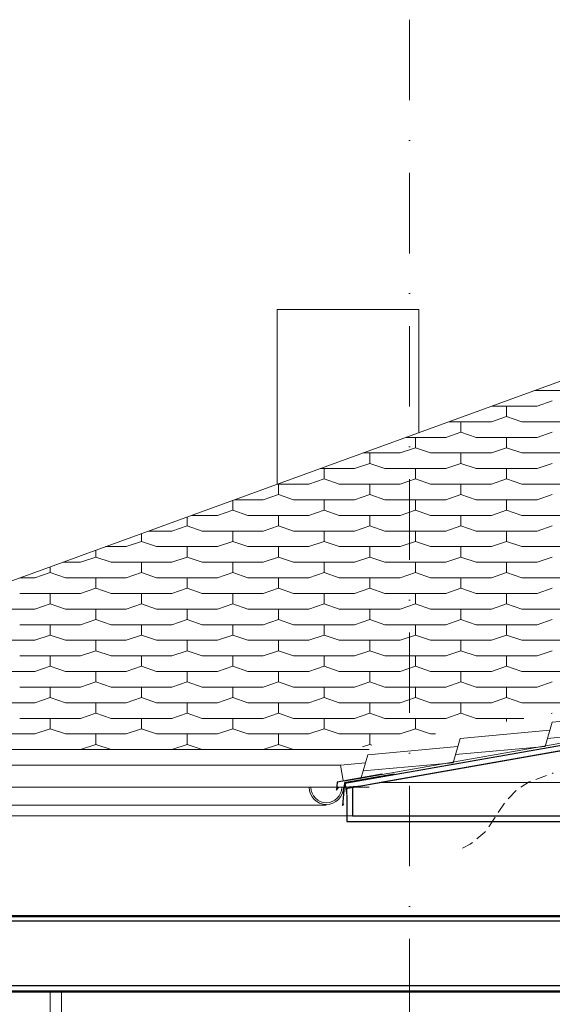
# Model space of a CAD drawing. Header units: centimetres. Extents: x -43488 to -10641, y 2063 to 22960.
# Tile 43 of 72: x -37720 to -37487, y 8616 to 9047. Entities that reach past the tile are written whole.
import ezdxf

# ---------------------------------------------------------------- set-up
doc = ezdxf.new("R2010")
doc.units = ezdxf.units.CM
doc.header["$MEASUREMENT"] = 0
doc.linetypes.add('Kreski i kropki', pattern=[67.027776, 35.277777, -17.638888, 0, -14.111111])
doc.linetypes.add('Przerywana BARDZO DROBNA', pattern=[7.5, 5, -2.5])
for name, color, linetype, lineweight, true_color in [('!kratownica_Nr_pióra__6', 7, 'Continuous', 18, 0x3fa3ff), ('!osie_Nr_pióra__6', 7, 'Continuous', 18, 0x3fa3ff), ('@Dachy_Nr_pióra__8', 7, 'Continuous', 13, 0x42bda7), ('@rynny_Nr_pióra__6', 7, 'Continuous', 18, 0x3fa3ff), ('B05 wyposażenie wod-kan_Nr_pióra__6', 7, 'Continuous', 18, 0x3fa3ff), ('Dachy_Nr_pióra__6', 7, 'Continuous', 18, 0x3fa3ff), ('Krzywe_Nr_pióra__6', 7, 'Continuous', 18, 0x3fa3ff), ('Otoczenie i krajobraz_Nr_pióra__4', 7, 'Continuous', 25, 0x31fd59), ('Podłogi_Nr_pióra__4', 7, 'Continuous', 25, 0x31fd59), ('Słupy_Nr_pióra__6', 7, 'Continuous', 18, 0x3fa3ff), ('Ściany zewnętrzne_Nr_pióra__4', 7, 'Continuous', 25, 0x31fd59), ('Ściany zewnętrzne_Nr_pióra__5', 7, 'Continuous', 20, 0xfc3c2c), ('Ściany zewnętrzne_Nr_pióra__6', 7, 'Continuous', 18, 0x3fa3ff)]:
    doc.layers.add(name, color=color, linetype=linetype, lineweight=lineweight, true_color=true_color)
for name, color, linetype, lineweight in [('Podłogi_Nr_pióra__1', 8, 'Continuous', 50), ('Ściany zewnętrzne_Nr_pióra__1', 8, 'Continuous', 50), ('Ściany zewnętrzne_Nr_pióra__10', 1, 'Continuous', 0)]:
    doc.layers.add(name, color=color, linetype=linetype, lineweight=lineweight)
doc.linetypes.add('izolacja 1_50', pattern='A,0,[1,Janisz._Ochraniew_DACH i KLIMA_V21.Shx,S=0.31746,R=0,X=0,Y=0],-40,0', length=40)

msp = doc.modelspace()

# ---------------------------------------------------------------- linework, layer by layer
at = {"layer": '!kratownica_Nr_pióra__6', "color": 161, "linetype": 'Continuous', "lineweight": 18, "true_color": 0x3fa3ff}
for points in [[(-37562.53, 8712.98), (-37513.58, 8712.98), (-37464.63, 8712.98), (-36884.24, 8815.31), (-36885.71, 8823.69), (-36887.19, 8832.06)], [(-36887.55, 8698.48), (-36887.55, 8705.73), (-36887.55, 8712.98), (-37562.53, 8712.98), (-37576.71, 8710.48), (-37576.71, 8698.48)]]:
    msp.add_lwpolyline(points, close=True, dxfattribs=at)
at = {"layer": '!osie_Nr_pióra__6', "color": 161, "linetype": 'Kreski i kropki', "lineweight": 18, "true_color": 0x3fa3ff}
msp.add_line((-37549.21, 9047.3), (-37549.21, 8191.44), dxfattribs=at)
at = {"layer": '@Dachy_Nr_pióra__8', "color": 135, "linetype": 'Continuous', "lineweight": 13, "true_color": 0x42bda7}
for p, q in [((-36787.94, 8849.73), (-37577.23, 8710.39)), ((-37577.23, 8710.39), (-37576.71, 8707.43))]:
    msp.add_line(p, q, dxfattribs=at)
at = {"layer": '@rynny_Nr_pióra__6', "color": 161, "linetype": 'Continuous', "lineweight": 18, "true_color": 0x3fa3ff}
msp.add_line((-37593.22, 8710.95), (-37578.22, 8710.95), dxfattribs=at)
at = {"layer": 'B05 wyposażenie wod-kan_Nr_pióra__6', "color": 161, "linetype": 'Continuous', "lineweight": 18, "true_color": 0x3fa3ff}
for radius in [7.5, 6.75]:
    msp.add_arc((-37585.72, 8710.95), radius, 180, 0, dxfattribs=at)
at = {"layer": 'Dachy_Nr_pióra__6', "color": 161, "linetype": 'Continuous', "lineweight": 18, "true_color": 0x3fa3ff}
for p, q in [((-37399.21, 8919.47), (-37926.71, 8727.48)), ((-37494.45, 8884.81), (-37473.38, 8884.81)), ((-37493.38, 8877.97), (-37486.71, 8880.25)), ((-37513.25, 8877.97), (-37493.38, 8877.97)), ((-37506.71, 8873.41), (-37506.71, 8877.97)), ((-37532.04, 8871.13), (-37513.38, 8871.13)), ((-37526.71, 8866.57), (-37526.71, 8871.13)), ((-37513.38, 8871.13), (-37506.71, 8873.41)), ((-37506.71, 8873.41), (-37500.04, 8871.13)), ((-37500.04, 8871.13), (-37473.38, 8871.13)), ((-37533.38, 8864.29), (-37526.71, 8866.57)), ((-37526.71, 8866.57), (-37520.04, 8864.29)), ((-37493.38, 8864.29), (-37486.71, 8866.57)), ((-37550.83, 8864.29), (-37533.38, 8864.29)), ((-37546.71, 8859.73), (-37546.71, 8864.29)), ((-37520.04, 8864.29), (-37493.38, 8864.29)), ((-37506.71, 8859.73), (-37506.71, 8864.29)), ((-37553.38, 8857.45), (-37546.71, 8859.73)), ((-37546.71, 8859.73), (-37540.04, 8857.45)), ((-37513.38, 8857.45), (-37506.71, 8859.73)), ((-37506.71, 8859.73), (-37500.04, 8857.45)), ((-37569.63, 8857.45), (-37553.38, 8857.45)), ((-37566.71, 8852.89), (-37566.71, 8857.45)), ((-37540.04, 8857.45), (-37513.38, 8857.45)), ((-37526.71, 8852.89), (-37526.71, 8857.45)), ((-37500.04, 8857.45), (-37473.38, 8857.45)), ((-37588.42, 8850.61), (-37573.38, 8850.61)), ((-37586.71, 8846.05), (-37586.71, 8850.61)), ((-37573.38, 8850.61), (-37566.71, 8852.89)), ((-37566.71, 8852.89), (-37560.04, 8850.61)), ((-37560.04, 8850.61), (-37533.38, 8850.61)), ((-37546.71, 8846.05), (-37546.71, 8850.61)), ((-37533.38, 8850.61), (-37526.71, 8852.89)), ((-37526.71, 8852.89), (-37520.04, 8850.61)), ((-37520.04, 8850.61), (-37493.38, 8850.61)), ((-37506.71, 8846.05), (-37506.71, 8850.61)), ((-37493.38, 8850.61), (-37486.71, 8852.89)), ((-37593.38, 8843.77), (-37586.71, 8846.05)), ((-37586.71, 8846.05), (-37580.04, 8843.77)), ((-37553.38, 8843.77), (-37546.71, 8846.05)), ((-37546.71, 8846.05), (-37540.04, 8843.77)), ((-37513.38, 8843.77), (-37506.71, 8846.05)), ((-37506.71, 8846.05), (-37500.04, 8843.77)), ((-37607.21, 8843.77), (-37593.38, 8843.77)), ((-37606.71, 8839.21), (-37606.71, 8843.77)), ((-37580.04, 8843.77), (-37553.38, 8843.77)), ((-37566.71, 8839.21), (-37566.71, 8843.77)), ((-37540.04, 8843.77), (-37513.38, 8843.77)), ((-37526.71, 8839.21), (-37526.71, 8843.77)), ((-37500.04, 8843.77), (-37473.38, 8843.77)), ((-37626.71, 8832.37), (-37626.71, 8836.67)), ((-37626.01, 8836.93), (-37613.38, 8836.93)), ((-37613.38, 8836.93), (-37606.71, 8839.21)), ((-37606.71, 8839.21), (-37600.04, 8836.93)), ((-37600.04, 8836.93), (-37573.38, 8836.93)), ((-37586.71, 8832.37), (-37586.71, 8836.93)), ((-37573.38, 8836.93), (-37566.71, 8839.21)), ((-37566.71, 8839.21), (-37560.04, 8836.93)), ((-37560.04, 8836.93), (-37533.38, 8836.93)), ((-37546.71, 8832.37), (-37546.71, 8836.93)), ((-37533.38, 8836.93), (-37526.71, 8839.21)), ((-37526.71, 8839.21), (-37520.04, 8836.93)), ((-37520.04, 8836.93), (-37493.38, 8836.93)), ((-37506.71, 8832.37), (-37506.71, 8836.93)), ((-37493.38, 8836.93), (-37486.71, 8839.21)), ((-37633.38, 8830.09), (-37626.71, 8832.37)), ((-37626.71, 8832.37), (-37620.04, 8830.09)), ((-37593.38, 8830.09), (-37586.71, 8832.37)), ((-37586.71, 8832.37), (-37580.04, 8830.09)), ((-37553.38, 8830.09), (-37546.71, 8832.37)), ((-37546.71, 8832.37), (-37540.04, 8830.09)), ((-37513.38, 8830.09), (-37506.71, 8832.37)), ((-37506.71, 8832.37), (-37500.04, 8830.09)), ((-37646.71, 8825.53), (-37646.71, 8829.39)), ((-37644.8, 8830.09), (-37633.38, 8830.09)), ((-37620.04, 8830.09), (-37593.38, 8830.09)), ((-37606.71, 8825.53), (-37606.71, 8830.09)), ((-37580.04, 8830.09), (-37553.38, 8830.09)), ((-37566.71, 8825.53), (-37566.71, 8830.09)), ((-37540.04, 8830.09), (-37513.38, 8830.09)), ((-37526.71, 8825.53), (-37526.71, 8830.09)), ((-37500.04, 8830.09), (-37473.38, 8830.09)), ((-37663.6, 8823.25), (-37653.38, 8823.25)), ((-37653.38, 8823.25), (-37646.71, 8825.53)), ((-37646.71, 8825.53), (-37640.04, 8823.25)), ((-37640.04, 8823.25), (-37613.38, 8823.25)), ((-37626.71, 8818.68), (-37626.71, 8823.25)), ((-37613.38, 8823.25), (-37606.71, 8825.53)), ((-37606.71, 8825.53), (-37600.04, 8823.25)), ((-37600.04, 8823.25), (-37573.38, 8823.25)), ((-37586.71, 8818.68), (-37586.71, 8823.25)), ((-37573.38, 8823.25), (-37566.71, 8825.53)), ((-37566.71, 8825.53), (-37560.04, 8823.25)), ((-37560.04, 8823.25), (-37533.38, 8823.25)), ((-37546.71, 8818.68), (-37546.71, 8823.25)), ((-37533.38, 8823.25), (-37526.71, 8825.53)), ((-37526.71, 8825.53), (-37520.04, 8823.25)), ((-37520.04, 8823.25), (-37493.38, 8823.25)), ((-37506.71, 8818.68), (-37506.71, 8823.25)), ((-37493.38, 8823.25), (-37486.71, 8825.53)), ((-37673.38, 8816.4), (-37666.71, 8818.68)), ((-37666.71, 8818.68), (-37666.71, 8822.11)), ((-37666.71, 8818.68), (-37660.04, 8816.4)), ((-37633.38, 8816.4), (-37626.71, 8818.68)), ((-37626.71, 8818.68), (-37620.04, 8816.4)), ((-37593.38, 8816.4), (-37586.71, 8818.68)), ((-37586.71, 8818.68), (-37580.04, 8816.4)), ((-37553.38, 8816.4), (-37546.71, 8818.68)), ((-37546.71, 8818.68), (-37540.04, 8816.4)), ((-37513.38, 8816.4), (-37506.71, 8818.68)), ((-37506.71, 8818.68), (-37500.04, 8816.4)), ((-37686.71, 8811.84), (-37686.71, 8814.83)), ((-37682.39, 8816.4), (-37673.38, 8816.4)), ((-37660.04, 8816.4), (-37633.38, 8816.4)), ((-37646.71, 8811.84), (-37646.71, 8816.4)), ((-37620.04, 8816.4), (-37593.38, 8816.4)), ((-37606.71, 8811.84), (-37606.71, 8816.4)), ((-37580.04, 8816.4), (-37553.38, 8816.4)), ((-37566.71, 8811.84), (-37566.71, 8816.4)), ((-37540.04, 8816.4), (-37513.38, 8816.4)), ((-37526.71, 8811.84), (-37526.71, 8816.4)), ((-37500.04, 8816.4), (-37473.38, 8816.4)), ((-37693.38, 8809.56), (-37686.71, 8811.84)), ((-37686.71, 8811.84), (-37680.04, 8809.56)), ((-37653.38, 8809.56), (-37646.71, 8811.84)), ((-37646.71, 8811.84), (-37640.04, 8809.56)), ((-37613.38, 8809.56), (-37606.71, 8811.84)), ((-37606.71, 8811.84), (-37600.04, 8809.56)), ((-37573.38, 8809.56), (-37566.71, 8811.84)), ((-37566.71, 8811.84), (-37560.04, 8809.56)), ((-37533.38, 8809.56), (-37526.71, 8811.84)), ((-37526.71, 8811.84), (-37520.04, 8809.56)), ((-37493.38, 8809.56), (-37486.71, 8811.84)), ((-37706.71, 8805), (-37706.71, 8807.55)), ((-37701.18, 8809.56), (-37693.38, 8809.56)), ((-37680.04, 8809.56), (-37653.38, 8809.56)), ((-37666.71, 8805), (-37666.71, 8809.56)), ((-37640.04, 8809.56), (-37613.38, 8809.56)), ((-37626.71, 8805), (-37626.71, 8809.56)), ((-37600.04, 8809.56), (-37573.38, 8809.56)), ((-37586.71, 8805), (-37586.71, 8809.56)), ((-37560.04, 8809.56), (-37533.38, 8809.56)), ((-37546.71, 8805), (-37546.71, 8809.56)), ((-37520.04, 8809.56), (-37493.38, 8809.56)), ((-37506.71, 8805), (-37506.71, 8809.56)), ((-37719.98, 8802.72), (-37713.38, 8802.72)), ((-37713.38, 8802.72), (-37706.71, 8805)), ((-37706.71, 8805), (-37700.04, 8802.72)), ((-37700.04, 8802.72), (-37673.38, 8802.72)), ((-37686.71, 8798.16), (-37686.71, 8802.72)), ((-37673.38, 8802.72), (-37666.71, 8805)), ((-37666.71, 8805), (-37660.04, 8802.72)), ((-37660.04, 8802.72), (-37633.38, 8802.72)), ((-37646.71, 8798.16), (-37646.71, 8802.72)), ((-37633.38, 8802.72), (-37626.71, 8805)), ((-37626.71, 8805), (-37620.04, 8802.72)), ((-37620.04, 8802.72), (-37593.38, 8802.72)), ((-37606.71, 8798.16), (-37606.71, 8802.72)), ((-37593.38, 8802.72), (-37586.71, 8805)), ((-37586.71, 8805), (-37580.04, 8802.72)), ((-37580.04, 8802.72), (-37553.38, 8802.72)), ((-37566.71, 8798.16), (-37566.71, 8802.72)), ((-37553.38, 8802.72), (-37546.71, 8805)), ((-37546.71, 8805), (-37540.04, 8802.72)), ((-37540.04, 8802.72), (-37513.38, 8802.72)), ((-37526.71, 8798.16), (-37526.71, 8802.72)), ((-37513.38, 8802.72), (-37506.71, 8805)), ((-37506.71, 8805), (-37500.04, 8802.72)), ((-37500.04, 8802.72), (-37473.38, 8802.72)), ((-37693.38, 8795.88), (-37686.71, 8798.16)), ((-37686.71, 8798.16), (-37680.04, 8795.88)), ((-37653.38, 8795.88), (-37646.71, 8798.16)), ((-37646.71, 8798.16), (-37640.04, 8795.88)), ((-37613.38, 8795.88), (-37606.71, 8798.16)), ((-37606.71, 8798.16), (-37600.04, 8795.88)), ((-37573.38, 8795.88), (-37566.71, 8798.16)), ((-37566.71, 8798.16), (-37560.04, 8795.88)), ((-37533.38, 8795.88), (-37526.71, 8798.16)), ((-37526.71, 8798.16), (-37520.04, 8795.88)), ((-37493.38, 8795.88), (-37486.71, 8798.16)), ((-37720.04, 8795.88), (-37693.38, 8795.88)), ((-37706.71, 8791.32), (-37706.71, 8795.88)), ((-37680.04, 8795.88), (-37653.38, 8795.88)), ((-37666.71, 8791.32), (-37666.71, 8795.88)), ((-37640.04, 8795.88), (-37613.38, 8795.88)), ((-37626.71, 8791.32), (-37626.71, 8795.88)), ((-37600.04, 8795.88), (-37573.38, 8795.88)), ((-37586.71, 8791.32), (-37586.71, 8795.88)), ((-37560.04, 8795.88), (-37533.38, 8795.88)), ((-37546.71, 8791.32), (-37546.71, 8795.88)), ((-37520.04, 8795.88), (-37493.38, 8795.88)), ((-37506.71, 8791.32), (-37506.71, 8795.88)), ((-37740.04, 8789.04), (-37713.38, 8789.04)), ((-37713.38, 8789.04), (-37706.71, 8791.32)), ((-37706.71, 8791.32), (-37700.04, 8789.04)), ((-37700.04, 8789.04), (-37673.38, 8789.04)), ((-37686.71, 8784.48), (-37686.71, 8789.04)), ((-37673.38, 8789.04), (-37666.71, 8791.32)), ((-37666.71, 8791.32), (-37660.04, 8789.04)), ((-37660.04, 8789.04), (-37633.38, 8789.04)), ((-37646.71, 8784.48), (-37646.71, 8789.04)), ((-37633.38, 8789.04), (-37626.71, 8791.32)), ((-37626.71, 8791.32), (-37620.04, 8789.04)), ((-37620.04, 8789.04), (-37593.38, 8789.04)), ((-37606.71, 8784.48), (-37606.71, 8789.04)), ((-37593.38, 8789.04), (-37586.71, 8791.32)), ((-37586.71, 8791.32), (-37580.04, 8789.04)), ((-37580.04, 8789.04), (-37553.38, 8789.04)), ((-37566.71, 8784.48), (-37566.71, 8789.04)), ((-37553.38, 8789.04), (-37546.71, 8791.32)), ((-37546.71, 8791.32), (-37540.04, 8789.04)), ((-37540.04, 8789.04), (-37513.38, 8789.04)), ((-37526.71, 8784.48), (-37526.71, 8789.04)), ((-37513.38, 8789.04), (-37506.71, 8791.32)), ((-37506.71, 8791.32), (-37500.04, 8789.04)), ((-37500.04, 8789.04), (-37473.38, 8789.04)), ((-37693.38, 8782.2), (-37686.71, 8784.48)), ((-37686.71, 8784.48), (-37680.04, 8782.2)), ((-37653.38, 8782.2), (-37646.71, 8784.48)), ((-37646.71, 8784.48), (-37640.04, 8782.2)), ((-37613.38, 8782.2), (-37606.71, 8784.48)), ((-37606.71, 8784.48), (-37600.04, 8782.2)), ((-37573.38, 8782.2), (-37566.71, 8784.48)), ((-37566.71, 8784.48), (-37560.04, 8782.2)), ((-37533.38, 8782.2), (-37526.71, 8784.48)), ((-37526.71, 8784.48), (-37520.04, 8782.2)), ((-37493.38, 8782.2), (-37486.71, 8784.48)), ((-37720.04, 8782.2), (-37693.38, 8782.2)), ((-37706.71, 8777.64), (-37706.71, 8782.2)), ((-37680.04, 8782.2), (-37653.38, 8782.2)), ((-37666.71, 8777.64), (-37666.71, 8782.2)), ((-37640.04, 8782.2), (-37613.38, 8782.2)), ((-37626.71, 8777.64), (-37626.71, 8782.2)), ((-37600.04, 8782.2), (-37573.38, 8782.2)), ((-37586.71, 8777.64), (-37586.71, 8782.2)), ((-37560.04, 8782.2), (-37533.38, 8782.2)), ((-37546.71, 8777.64), (-37546.71, 8782.2)), ((-37520.04, 8782.2), (-37493.38, 8782.2)), ((-37506.71, 8777.64), (-37506.71, 8782.2)), ((-37713.38, 8775.36), (-37706.71, 8777.64)), ((-37706.71, 8777.64), (-37700.04, 8775.36)), ((-37673.38, 8775.36), (-37666.71, 8777.64)), ((-37666.71, 8777.64), (-37660.04, 8775.36)), ((-37633.38, 8775.36), (-37626.71, 8777.64)), ((-37626.71, 8777.64), (-37620.04, 8775.36)), ((-37593.38, 8775.36), (-37586.71, 8777.64)), ((-37586.71, 8777.64), (-37580.04, 8775.36)), ((-37553.38, 8775.36), (-37546.71, 8777.64)), ((-37546.71, 8777.64), (-37540.04, 8775.36)), ((-37513.38, 8775.36), (-37506.71, 8777.64)), ((-37506.71, 8777.64), (-37500.04, 8775.36)), ((-37740.04, 8775.36), (-37713.38, 8775.36)), ((-37700.04, 8775.36), (-37673.38, 8775.36)), ((-37686.71, 8770.8), (-37686.71, 8775.36)), ((-37660.04, 8775.36), (-37633.38, 8775.36)), ((-37646.71, 8770.8), (-37646.71, 8775.36)), ((-37620.04, 8775.36), (-37593.38, 8775.36)), ((-37606.71, 8770.8), (-37606.71, 8775.36)), ((-37580.04, 8775.36), (-37553.38, 8775.36)), ((-37566.71, 8770.8), (-37566.71, 8775.36)), ((-37540.04, 8775.36), (-37513.38, 8775.36)), ((-37526.71, 8770.8), (-37526.71, 8775.36)), ((-37500.04, 8775.36), (-37473.38, 8775.36)), ((-37720.04, 8768.52), (-37693.38, 8768.52)), ((-37706.71, 8763.96), (-37706.71, 8768.52)), ((-37693.38, 8768.52), (-37686.71, 8770.8)), ((-37686.71, 8770.8), (-37680.04, 8768.52)), ((-37680.04, 8768.52), (-37653.38, 8768.52)), ((-37666.71, 8763.96), (-37666.71, 8768.52)), ((-37653.38, 8768.52), (-37646.71, 8770.8)), ((-37646.71, 8770.8), (-37640.04, 8768.52)), ((-37640.04, 8768.52), (-37613.38, 8768.52)), ((-37626.71, 8763.96), (-37626.71, 8768.52)), ((-37613.38, 8768.52), (-37606.71, 8770.8)), ((-37606.71, 8770.8), (-37600.04, 8768.52)), ((-37600.04, 8768.52), (-37573.38, 8768.52)), ((-37586.71, 8763.96), (-37586.71, 8768.52)), ((-37573.38, 8768.52), (-37566.71, 8770.8)), ((-37566.71, 8770.8), (-37560.04, 8768.52)), ((-37560.04, 8768.52), (-37533.38, 8768.52)), ((-37546.71, 8763.96), (-37546.71, 8768.52)), ((-37533.38, 8768.52), (-37526.71, 8770.8)), ((-37526.71, 8770.8), (-37520.04, 8768.52)), ((-37520.04, 8768.52), (-37493.38, 8768.52)), ((-37506.71, 8763.96), (-37506.71, 8768.52)), ((-37493.38, 8768.52), (-37486.71, 8770.8)), ((-37713.38, 8761.68), (-37706.71, 8763.96)), ((-37706.71, 8763.96), (-37700.04, 8761.68)), ((-37673.38, 8761.68), (-37666.71, 8763.96)), ((-37666.71, 8763.96), (-37660.04, 8761.68)), ((-37633.38, 8761.68), (-37626.71, 8763.96)), ((-37626.71, 8763.96), (-37620.04, 8761.68)), ((-37593.38, 8761.68), (-37586.71, 8763.96)), ((-37586.71, 8763.96), (-37580.04, 8761.68)), ((-37553.38, 8761.68), (-37546.71, 8763.96)), ((-37546.71, 8763.96), (-37540.04, 8761.68)), ((-37513.38, 8761.68), (-37506.71, 8763.96)), ((-37506.71, 8763.96), (-37500.04, 8761.68)), ((-37740.04, 8761.68), (-37713.38, 8761.68)), ((-37700.04, 8761.68), (-37673.38, 8761.68)), ((-37686.71, 8757.12), (-37686.71, 8761.68)), ((-37660.04, 8761.68), (-37633.38, 8761.68)), ((-37646.71, 8757.12), (-37646.71, 8761.68)), ((-37620.04, 8761.68), (-37593.38, 8761.68)), ((-37606.71, 8757.12), (-37606.71, 8761.68)), ((-37580.04, 8761.68), (-37553.38, 8761.68)), ((-37566.71, 8757.12), (-37566.71, 8761.68)), ((-37540.04, 8761.68), (-37513.38, 8761.68)), ((-37526.71, 8757.12), (-37526.71, 8761.68)), ((-37500.04, 8761.68), (-37473.38, 8761.68)), ((-37720.04, 8754.84), (-37693.38, 8754.84)), ((-37706.71, 8750.28), (-37706.71, 8754.84)), ((-37693.38, 8754.84), (-37686.71, 8757.12)), ((-37686.71, 8757.12), (-37680.04, 8754.84)), ((-37680.04, 8754.84), (-37653.38, 8754.84)), ((-37666.71, 8750.28), (-37666.71, 8754.84)), ((-37653.38, 8754.84), (-37646.71, 8757.12)), ((-37646.71, 8757.12), (-37640.04, 8754.84)), ((-37640.04, 8754.84), (-37613.38, 8754.84)), ((-37626.71, 8750.28), (-37626.71, 8754.84)), ((-37613.38, 8754.84), (-37606.71, 8757.12)), ((-37606.71, 8757.12), (-37600.04, 8754.84)), ((-37600.04, 8754.84), (-37573.38, 8754.84)), ((-37586.71, 8750.28), (-37586.71, 8754.84)), ((-37573.38, 8754.84), (-37566.71, 8757.12)), ((-37566.71, 8757.12), (-37560.04, 8754.84)), ((-37560.04, 8754.84), (-37533.38, 8754.84)), ((-37546.71, 8750.28), (-37546.71, 8754.84)), ((-37533.38, 8754.84), (-37526.71, 8757.12)), ((-37526.71, 8757.12), (-37520.04, 8754.84)), ((-37520.04, 8754.84), (-37493.38, 8754.84)), ((-37506.71, 8750.28), (-37506.71, 8754.84)), ((-37493.38, 8754.84), (-37486.71, 8757.12)), ((-37713.38, 8748), (-37706.71, 8750.28)), ((-37706.71, 8750.28), (-37700.04, 8748)), ((-37673.38, 8748), (-37666.71, 8750.28)), ((-37666.71, 8750.28), (-37660.04, 8748)), ((-37633.38, 8748), (-37626.71, 8750.28)), ((-37626.71, 8750.28), (-37620.04, 8748)), ((-37593.38, 8748), (-37586.71, 8750.28)), ((-37586.71, 8750.28), (-37580.04, 8748)), ((-37553.38, 8748), (-37546.71, 8750.28)), ((-37546.71, 8750.28), (-37540.04, 8748)), ((-37513.38, 8748), (-37506.71, 8750.28)), ((-37506.71, 8750.28), (-37500.04, 8748)), ((-37740.04, 8748), (-37713.38, 8748)), ((-37700.04, 8748), (-37673.38, 8748)), ((-37686.71, 8743.44), (-37686.71, 8748)), ((-37660.04, 8748), (-37633.38, 8748)), ((-37646.71, 8743.44), (-37646.71, 8748)), ((-37620.04, 8748), (-37593.38, 8748)), ((-37606.71, 8743.44), (-37606.71, 8748)), ((-37580.04, 8748), (-37553.38, 8748)), ((-37566.71, 8743.44), (-37566.71, 8748)), ((-37540.04, 8748), (-37513.38, 8748)), ((-37526.71, 8743.44), (-37526.71, 8748)), ((-37500.04, 8748), (-37473.38, 8748)), ((-37720.04, 8741.16), (-37693.38, 8741.16)), ((-37706.71, 8736.6), (-37706.71, 8741.16)), ((-37693.38, 8741.16), (-37686.71, 8743.44)), ((-37686.71, 8743.44), (-37680.04, 8741.16)), ((-37680.04, 8741.16), (-37653.38, 8741.16)), ((-37666.71, 8736.6), (-37666.71, 8741.16)), ((-37653.38, 8741.16), (-37646.71, 8743.44)), ((-37646.71, 8743.44), (-37640.04, 8741.16)), ((-37640.04, 8741.16), (-37613.38, 8741.16)), ((-37626.71, 8736.6), (-37626.71, 8741.16)), ((-37613.38, 8741.16), (-37606.71, 8743.44)), ((-37606.71, 8743.44), (-37600.04, 8741.16)), ((-37600.04, 8741.16), (-37573.38, 8741.16)), ((-37586.71, 8736.6), (-37586.71, 8741.16)), ((-37573.38, 8741.16), (-37566.71, 8743.44)), ((-37566.71, 8743.44), (-37560.04, 8741.16)), ((-37560.04, 8741.16), (-37533.38, 8741.16)), ((-37546.71, 8736.6), (-37546.71, 8741.16)), ((-37533.38, 8741.16), (-37526.71, 8743.44)), ((-37526.71, 8743.44), (-37520.04, 8741.16)), ((-37520.04, 8741.16), (-37499.12, 8741.16)), ((-37506.71, 8739.82), (-37506.71, 8741.16)), ((-37487.26, 8743.25), (-37486.71, 8743.44)), ((-37740.04, 8734.32), (-37713.38, 8734.32)), ((-37713.38, 8734.32), (-37706.71, 8736.6)), ((-37706.71, 8736.6), (-37700.04, 8734.32)), ((-37700.04, 8734.32), (-37673.38, 8734.32)), ((-37686.71, 8729.76), (-37686.71, 8734.32)), ((-37673.38, 8734.32), (-37666.71, 8736.6)), ((-37666.71, 8736.6), (-37660.04, 8734.32)), ((-37660.04, 8734.32), (-37633.38, 8734.32)), ((-37646.71, 8729.76), (-37646.71, 8734.32)), ((-37633.38, 8734.32), (-37626.71, 8736.6)), ((-37626.71, 8736.6), (-37620.04, 8734.32)), ((-37620.04, 8734.32), (-37593.38, 8734.32)), ((-37606.71, 8729.76), (-37606.71, 8734.32)), ((-37593.38, 8734.32), (-37586.71, 8736.6)), ((-37586.71, 8736.6), (-37580.04, 8734.32)), ((-37580.04, 8734.32), (-37553.38, 8734.32)), ((-37566.71, 8729.76), (-37566.71, 8734.32)), ((-37553.38, 8734.32), (-37546.71, 8736.6)), ((-37546.71, 8736.6), (-37540.04, 8734.32)), ((-37540.04, 8734.32), (-37537.92, 8734.32)), ((-37693.37, 8727.48), (-37686.71, 8729.76)), ((-37686.71, 8729.76), (-37680.04, 8727.48)), ((-37653.37, 8727.48), (-37646.71, 8729.76)), ((-37646.71, 8729.76), (-37640.04, 8727.48)), ((-37613.37, 8727.48), (-37606.71, 8729.76)), ((-37606.71, 8729.76), (-37600.04, 8727.48)), ((-37569.83, 8728.69), (-37566.71, 8729.76)), ((-37566.71, 8729.76), (-37565.71, 8729.42)), ((-37926.71, 8727.48), (-37566.96, 8727.48)), ((-37926.71, 8720.66), (-37579.53, 8720.66)), ((-37926.71, 8710.95), (-37566.96, 8710.95)), ((-37926.71, 8703.11), (-37585.72, 8703.11)), ((-37926.71, 8698.48), (-37576.71, 8698.48))]:
    msp.add_line(p, q, dxfattribs=at)
at = {"layer": 'Krzywe_Nr_pióra__6', "color": 161, "linetype": 'Przerywana BARDZO DROBNA', "lineweight": 18, "true_color": 0x3fa3ff, "flags": 128}
msp.add_lwpolyline([(-37526.01, 8684.24), (-37522.64, 8686.06), (-37516.21, 8691.24), (-37506.77, 8705.23), (-37502.06, 8709.91), (-37496.79, 8713.34), (-37486.27, 8717.22)], dxfattribs=at)
at = {"layer": 'Otoczenie i krajobraz_Nr_pióra__4', "color": 100, "linetype": 'Continuous', "lineweight": 25, "true_color": 0x31fd59}
for p, q in [((-37574.21, 8711.3), (-37574.21, 8698.48)), ((-37576.71, 8707.43), (-37576.71, 8695.98)), ((-37574.21, 8698.48), (-37476.71, 8698.48)), ((-37576.71, 8695.98), (-37476.71, 8695.98))]:
    msp.add_line(p, q, dxfattribs=at)
at = {"layer": 'Podłogi_Nr_pióra__1', "color": 8, "linetype": 'Continuous', "lineweight": 50}
msp.add_line((-38006.71, 8654.48), (-37476.71, 8654.48), dxfattribs=at)
at = {"layer": 'Podłogi_Nr_pióra__4', "color": 100, "linetype": 'Continuous', "lineweight": 25, "true_color": 0x31fd59}
msp.add_line((-38004.71, 8652.48), (-37476.71, 8652.48), dxfattribs=at)
at = {"layer": 'Słupy_Nr_pióra__6', "color": 161, "linetype": 'Continuous', "lineweight": 18, "true_color": 0x3fa3ff}
for p, q in [((-37706.71, 8591.48), (-37706.71, 8621.48)), ((-37701.71, 8591.48), (-37701.71, 8621.48))]:
    msp.add_line(p, q, dxfattribs=at)
at = {"layer": 'Ściany zewnętrzne_Nr_pióra__1', "color": 8, "linetype": 'Continuous', "lineweight": 50}
msp.add_line((-37476.71, 8621.48), (-38007.21, 8621.48), dxfattribs=at)
at = {"layer": 'Ściany zewnętrzne_Nr_pióra__10', "color": 1, "linetype": 'izolacja 1_50', "lineweight": 0}
msp.add_line((-37577.87, 8713.62), (-36670.13, 8873.67), dxfattribs=at)
at = {"layer": 'Ściany zewnętrzne_Nr_pióra__4', "color": 100, "linetype": 'Continuous', "lineweight": 25, "true_color": 0x31fd59}
for p, q in [((-36669.59, 8872.66), (-37577.61, 8712.56)), ((-37577.23, 8710.39), (-36669.21, 8870.49)), ((-37561.24, 8716.66), (-37580.99, 8713.17)), ((-37556.03, 8716.76), (-37577.77, 8712.92)), ((-37580.99, 8713.17), (-37581.29, 8709.69)), ((-37577.77, 8712.92), (-37578.63, 8703.02)), ((-37577.61, 8712.56), (-37577.23, 8710.39)), ((-37581.29, 8709.69), (-37580.38, 8710.8)), ((-37578.63, 8703.02), (-37578.08, 8703.66)), ((-37476.71, 8623.98), (-38004.71, 8623.98))]:
    msp.add_line(p, q, dxfattribs=at)
at = {"layer": 'Ściany zewnętrzne_Nr_pióra__5', "color": 20, "linetype": 'Continuous', "lineweight": 20, "true_color": 0xfc3c2c}
for p, q in [((-37447.4, 8743.05), (-37486.77, 8739.45)), ((-37489.78, 8728.87), (-37486.77, 8739.45)), ((-37487.77, 8735.92), (-37527.14, 8732.32)), ((-37449.41, 8736), (-37488.78, 8732.4)), ((-37528.15, 8728.79), (-37567.52, 8725.19)), ((-37530.16, 8721.74), (-37527.14, 8732.32)), ((-37489.78, 8728.87), (-37529.15, 8725.27)), ((-37570.53, 8714.61), (-37567.52, 8725.19)), ((-37568.52, 8721.67), (-37579.53, 8720.66)), ((-37578.34, 8713.9), (-37579.53, 8720.66)), ((-37530.16, 8721.74), (-37569.53, 8718.14)), ((-37570.01, 8711.66), (-37577.82, 8710.95))]:
    msp.add_line(p, q, dxfattribs=at)
at = {"layer": 'Ściany zewnętrzne_Nr_pióra__6', "color": 161, "linetype": 'Continuous', "lineweight": 18, "true_color": 0x3fa3ff}
for p, q in [((-37607.21, 8843.77), (-37607.21, 8920.33)), ((-37607.21, 8920.33), (-37557.21, 8920.33)), ((-37557.21, 8920.33), (-37545.21, 8920.33)), ((-37545.21, 8866.33), (-37545.21, 8920.33))]:
    msp.add_line(p, q, dxfattribs=at)

doc.saveas('drawing.dxf')
